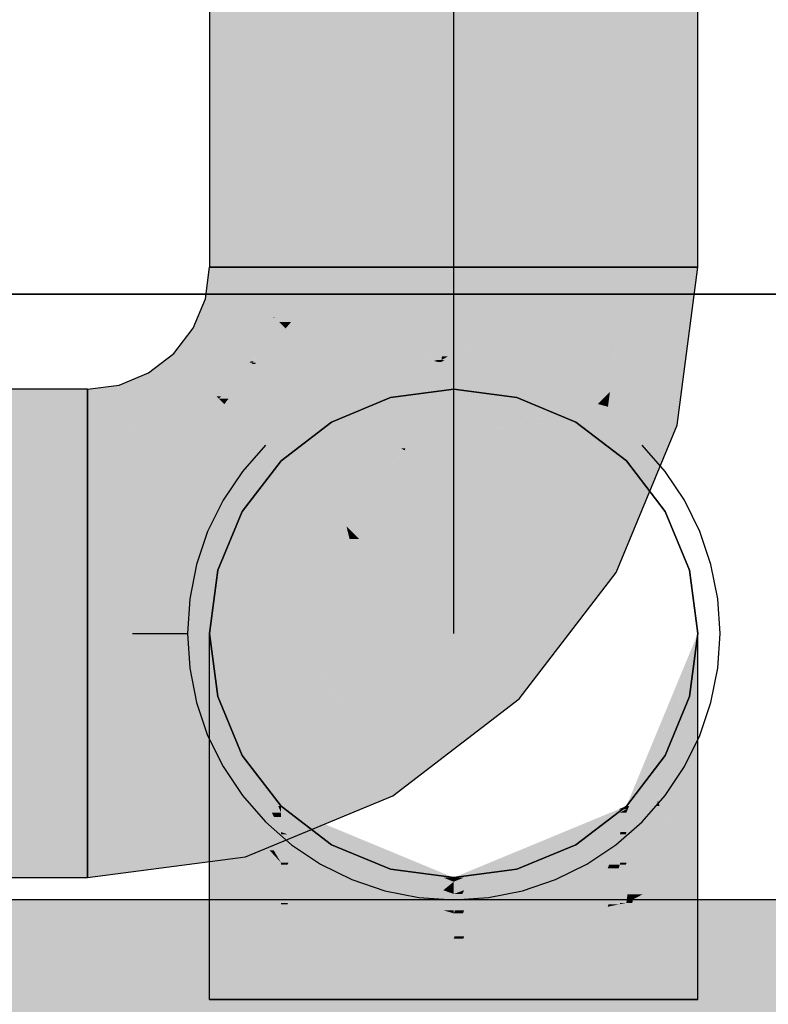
# Model space of a CAD drawing. Extents: x -132 to 668, y -61 to 533.
# Tile 25 of 111: x 30.83 to 32.52, y 122.16 to 124.38. Entities that reach past the tile are written whole.
import ezdxf

# ---------------------------------------------------------------- set-up
doc = ezdxf.new("R2010")
doc.units = 0
doc.layers.get('0').update_dxf_attribs({"lineweight": 5})
doc.layers.add('0-Shading', color=7, linetype='Continuous', lineweight=5)
doc.layers.add('5_EG-BESTAND', color=7, linetype='Continuous', lineweight=25)
doc.layers.add('S_Kaltwasser-OG', color=7, linetype='Continuous', lineweight=25, true_color=0x005e00)
doc.layers.add('S_Warmwasser-OG', color=1, linetype='Continuous', lineweight=25, true_color=0xff0000)

# ---------------------------------------------------------------- blocks, each defined once
blk = doc.blocks.new('Shading-A07AMLNE1N', base_point=(28.6176, 123.8239))
at = {"layer": '0-Shading', "color": 14, "true_color": 0xb00000}
for points in [[(31.259, 123.8239), (31.42, 123.8239), (31.259, 131.754)], [(31.42, 123.8239), (31.259, 131.754), (31.42, 131.754)], [(32.1979, 123.8239), (32.359, 123.8239), (32.1979, 131.754)], [(32.359, 123.8239), (32.1979, 131.754), (32.359, 131.754)], [(29.9064, 123.3878), (30.984, 123.3878), (29.9064, 123.5489)], [(30.984, 123.3878), (29.9064, 123.5489), (30.984, 123.5489)], [(29.9064, 122.4489), (30.984, 122.4489), (29.9064, 122.61)], [(30.984, 122.4489), (29.9064, 122.61), (30.984, 122.61)], [(31.259, 122.2867), (31.42, 122.2867), (31.259, 122.3874)], [(32.1979, 122.2867), (32.359, 122.2867), (32.359, 122.3874)], [(31.259, 122.1739), (31.42, 122.1739), (31.259, 122.2867)], [(31.42, 122.1739), (31.259, 122.2867), (31.42, 122.2867)], [(32.1979, 122.1739), (32.359, 122.1739), (32.1979, 122.2867)], [(32.359, 122.1739), (32.1979, 122.2867), (32.359, 122.2867)]]:
    blk.add_solid(points, dxfattribs=at)
at = {"layer": '0-Shading', "color": 1, "true_color": 0xf50000}
for points in [[(31.42, 123.8239), (31.809, 123.8239), (31.42, 131.754)], [(31.809, 123.8239), (31.42, 131.754), (31.809, 131.754)], [(31.809, 123.8239), (32.1979, 123.8239), (31.809, 131.754)], [(32.1979, 123.8239), (31.809, 131.754), (32.1979, 131.754)], [(31.6086, 123.7147), (31.4057, 123.7147), (31.42, 123.8239)], [(31.6086, 123.7147), (31.8005, 123.8239), (31.42, 123.8239)], [(31.7946, 123.7147), (31.6086, 123.7147), (31.809, 123.8239)], [(31.6086, 123.7147), (31.809, 123.8239), (31.8005, 123.8239)], [(31.7957, 123.623), (31.7825, 123.623), (31.809, 123.8239)], [(31.9486, 123.7123), (31.8016, 123.7123), (31.809, 123.8239)], [(31.9486, 123.7123), (32.1396, 123.8239), (31.809, 123.8239)], [(32.0888, 123.7123), (31.9486, 123.7123), (32.1744, 123.8239)], [(31.9486, 123.7123), (32.1744, 123.8239), (32.1396, 123.8239)], [(32.174, 123.6428), (32.0355, 123.6428), (32.1979, 123.8239)], [(32.0355, 123.6428), (32.1979, 123.8239), (32.1744, 123.8239)], [(31.6021, 123.711), (31.4052, 123.711), (31.6086, 123.7147)], [(31.4052, 123.711), (31.6086, 123.7147), (31.4057, 123.7147)], [(31.6769, 123.6751), (31.5391, 123.6751), (31.6086, 123.7147)], [(31.7814, 123.6146), (31.7946, 123.7147), (31.6086, 123.7147)], [(31.4302, 123.6859), (31.3948, 123.6859), (31.4052, 123.711)], [(31.5391, 123.6751), (31.6021, 123.711), (31.4052, 123.711)], [(31.4429, 123.7009), (31.4153, 123.7009), (31.4052, 123.711)], [(31.4302, 123.6859), (31.4429, 123.7009), (31.4153, 123.7009)], [(31.4987, 123.6859), (31.4302, 123.6859), (31.4429, 123.7009)], [(31.7878, 123.6146), (31.7814, 123.6146), (31.9486, 123.7123)], [(31.7957, 123.623), (31.9486, 123.7123), (31.8016, 123.7123)], [(32.0355, 123.6428), (31.8343, 123.6428), (31.9486, 123.7123)], [(32.0355, 123.6428), (32.0888, 123.7123), (31.9486, 123.7123)], [(31.3616, 123.6058), (31.4302, 123.6859), (31.3948, 123.6859)], [(31.4784, 123.6376), (31.3888, 123.6376), (31.4302, 123.6859)], [(31.441, 123.6751), (31.4987, 123.6859), (31.4302, 123.6859)], [(31.5391, 123.6751), (31.441, 123.6751), (31.4987, 123.6859)], [(31.4784, 123.6376), (31.5391, 123.6751), (31.441, 123.6751)], [(31.6792, 123.6376), (31.4784, 123.6376), (31.5391, 123.6751)], [(31.765, 123.6146), (31.6769, 123.6751), (31.5391, 123.6751)], [(31.7814, 123.6146), (31.765, 123.6146), (31.6769, 123.6751)], [(31.4271, 123.6058), (31.3616, 123.6058), (31.4784, 123.6376)], [(31.3616, 123.6058), (31.4784, 123.6376), (31.3888, 123.6376)], [(31.5296, 123.5863), (31.3955, 123.5863), (31.4784, 123.6376)], [(31.5034, 123.6125), (31.6792, 123.6376), (31.4784, 123.6376)], [(31.7727, 123.6125), (31.5034, 123.6125), (31.6792, 123.6376)], [(32.0106, 123.6103), (31.7808, 123.6103), (32.0355, 123.6428)], [(31.7808, 123.6103), (32.0355, 123.6428), (31.8343, 123.6428)], [(32.1212, 123.5744), (31.983, 123.5744), (32.0355, 123.6428)], [(32.1609, 123.5427), (32.174, 123.6428), (32.0355, 123.6428)], [(31.3955, 123.5863), (31.3466, 123.5863), (31.3616, 123.6058)], [(31.3955, 123.5863), (31.4271, 123.6058), (31.3616, 123.6058)], [(31.559, 123.5567), (31.7727, 123.6125), (31.5034, 123.6125)], [(31.7586, 123.5567), (31.559, 123.5567), (31.7808, 123.6103)], [(31.559, 123.5567), (31.7808, 123.6103), (31.7643, 123.6103)], [(31.7808, 123.6103), (31.7643, 123.6103), (31.7727, 123.6125)], [(31.7727, 123.6125), (31.7814, 123.6146), (31.765, 123.6146)], [(31.8693, 123.5866), (31.771, 123.5866), (31.7808, 123.6103)], [(31.7811, 123.6125), (31.7727, 123.6125), (31.7814, 123.6146)], [(31.7808, 123.6103), (31.7811, 123.6125), (31.7727, 123.6125)], [(31.7808, 123.6103), (31.7878, 123.6146), (31.7814, 123.6146)], [(31.983, 123.5744), (31.9151, 123.5744), (31.7808, 123.6103)], [(31.983, 123.5744), (32.0106, 123.6103), (31.7808, 123.6103)], [(31.7814, 123.6146), (31.7957, 123.623), (31.7825, 123.623)], [(31.2923, 123.5155), (31.3955, 123.5863), (31.3466, 123.5863)], [(31.4817, 123.5365), (31.3229, 123.5365), (31.3955, 123.5863)], [(31.4467, 123.5567), (31.5296, 123.5863), (31.3955, 123.5863)], [(31.559, 123.5567), (31.4467, 123.5567), (31.5296, 123.5863)], [(31.7479, 123.4284), (31.7055, 123.4284), (31.8693, 123.5866)], [(31.7055, 123.4284), (31.8693, 123.5866), (31.771, 123.5866)], [(31.9714, 123.5593), (31.8483, 123.5593), (31.8693, 123.5866)], [(31.8754, 123.4633), (31.7746, 123.4633), (31.9714, 123.5593)], [(31.7746, 123.4633), (31.9714, 123.5593), (31.8483, 123.5593)], [(31.9714, 123.5593), (31.983, 123.5744), (31.9151, 123.5744)], [(32.1003, 123.5247), (31.9369, 123.5247), (31.9714, 123.5593)], [(32.0678, 123.5593), (31.9714, 123.5593), (31.983, 123.5744)], [(32.0332, 123.5427), (32.0678, 123.5593), (31.9714, 123.5593)], [(32.1609, 123.5427), (32.1212, 123.5744), (31.983, 123.5744)], [(32.1609, 123.5427), (32.0332, 123.5427), (32.0678, 123.5593)], [(31.4118, 123.5155), (31.2923, 123.5155), (31.4817, 123.5365)], [(31.2923, 123.5155), (31.4817, 123.5365), (31.3229, 123.5365)], [(31.5659, 123.4879), (31.32, 123.4879), (31.4817, 123.5365)], [(31.4817, 123.5365), (31.559, 123.5567), (31.4467, 123.5567)], [(31.5792, 123.5365), (31.4817, 123.5365), (31.559, 123.5567)], [(31.6911, 123.4156), (31.5792, 123.5365), (31.4817, 123.5365)], [(31.7001, 123.4153), (31.7586, 123.5567), (31.559, 123.5567)], [(31.6998, 123.4156), (31.6911, 123.4156), (31.5792, 123.5365)], [(32.1003, 123.5247), (32.1609, 123.5427), (32.0332, 123.5427)], [(32.1429, 123.5247), (32.1003, 123.5247), (32.1609, 123.5427)], [(32.1573, 123.5157), (32.1339, 123.5157), (32.1609, 123.5427)], [(31.32, 123.4879), (31.2563, 123.4879), (31.2923, 123.5155)], [(31.32, 123.4879), (31.4118, 123.5155), (31.2923, 123.5155)], [(31.8754, 123.4633), (32.1003, 123.5247), (31.9369, 123.5247)], [(31.9206, 123.4633), (31.8754, 123.4633), (32.1339, 123.5157)], [(31.8754, 123.4633), (32.1339, 123.5157), (32.0673, 123.5157)], [(32.1339, 123.5157), (32.0673, 123.5157), (32.1003, 123.5247)], [(32.1147, 123.501), (32.0742, 123.501), (32.1339, 123.5157)], [(32.1339, 123.5157), (32.1429, 123.5247), (32.1003, 123.5247)], [(32.1565, 123.5097), (32.126, 123.5097), (32.1339, 123.5157)], [(32.1565, 123.5097), (32.1573, 123.5157), (32.1339, 123.5157)], [(31.8607, 123.4485), (32.1147, 123.501), (32.0742, 123.501)], [(32.0463, 123.4485), (31.8607, 123.4485), (32.1147, 123.501)], [(32.0749, 123.3127), (31.8693, 123.3127), (32.1529, 123.501)], [(31.8693, 123.3127), (32.1529, 123.501), (32.1147, 123.501)], [(32.1147, 123.501), (32.1565, 123.5097), (32.126, 123.5097)], [(32.1529, 123.501), (32.1147, 123.501), (32.1565, 123.5097)], [(31.3616, 123.4462), (31.202, 123.4462), (31.32, 123.4879)], [(31.202, 123.4462), (31.32, 123.4879), (31.2563, 123.4879)], [(31.3903, 123.4175), (31.5659, 123.4879), (31.32, 123.4879)], [(31.6878, 123.4175), (31.3903, 123.4175), (31.5659, 123.4879)], [(31.7001, 123.4153), (31.8607, 123.4485), (31.8215, 123.4485)], [(31.8275, 123.4153), (31.7001, 123.4153), (31.8607, 123.4485)], [(31.7479, 123.4284), (31.8754, 123.4633), (31.7746, 123.4633)], [(31.9382, 123.3656), (31.7777, 123.3656), (32.0463, 123.4485)], [(31.7777, 123.3656), (32.0463, 123.4485), (31.8607, 123.4485)], [(31.8607, 123.4485), (31.8215, 123.4485), (31.8754, 123.4633)], [(31.8607, 123.4485), (31.9206, 123.4633), (31.8754, 123.4633)], [(31.2215, 123.4123), (31.1203, 123.4123), (31.202, 123.4462)], [(31.2186, 123.4175), (31.3616, 123.4462), (31.202, 123.4462)], [(31.3903, 123.4175), (31.2186, 123.4175), (31.3616, 123.4462)], [(31.7001, 123.4153), (31.7479, 123.4284), (31.7055, 123.4284)], [(31.1008, 123.3878), (30.984, 123.3878), (31.0968, 123.4026)], [(31.2272, 123.4026), (31.0968, 123.4026), (31.2215, 123.4123)], [(31.0968, 123.4026), (31.2215, 123.4123), (31.1203, 123.4123)], [(31.1754, 123.1094), (31.2272, 123.4026), (31.0968, 123.4026)], [(31.3965, 123.1094), (31.1754, 123.1094), (31.2272, 123.4026)], [(31.2215, 123.4123), (31.3903, 123.4175), (31.2186, 123.4175)], [(31.3955, 123.4123), (31.2215, 123.4123), (31.3903, 123.4175)], [(31.3208, 123.2405), (31.3955, 123.4123), (31.2215, 123.4123)], [(31.5673, 123.2405), (31.3208, 123.2405), (31.3955, 123.4123)], [(31.6911, 123.4156), (31.3922, 123.4156), (31.3903, 123.4175)], [(31.6911, 123.4156), (31.6878, 123.4175), (31.3903, 123.4175)], [(31.3965, 123.4114), (31.6911, 123.4156), (31.3922, 123.4156)], [(31.6984, 123.4114), (31.3965, 123.4114), (31.6911, 123.4156)], [(31.5673, 123.2405), (31.6984, 123.4114), (31.3965, 123.4114)], [(31.7236, 123.3968), (31.6873, 123.3968), (31.6984, 123.4114)], [(31.7001, 123.4153), (31.6916, 123.4153), (31.6911, 123.4156)], [(31.7001, 123.4153), (31.6998, 123.4156), (31.6911, 123.4156)], [(31.6984, 123.4114), (31.7001, 123.4153), (31.6916, 123.4153)], [(31.8235, 123.4114), (31.6984, 123.4114), (31.8275, 123.4153)], [(31.6984, 123.4114), (31.8275, 123.4153), (31.7001, 123.4153)], [(31.7777, 123.3656), (31.8235, 123.4114), (31.6984, 123.4114)], [(29.9064, 122.9989), (30.984, 122.9989), (29.9064, 123.3878)], [(30.984, 122.9989), (29.9064, 123.3878), (30.984, 123.3878)], [(31.1975, 123.027), (30.984, 123.027), (31.1008, 123.3878)], [(30.984, 123.027), (31.1008, 123.3878), (30.984, 123.3878)], [(31.5673, 123.2405), (31.7236, 123.3968), (31.6873, 123.3968)], [(31.7777, 123.3656), (31.6924, 123.3656), (31.7236, 123.3968)], [(31.6147, 123.2405), (31.5673, 123.2405), (31.7777, 123.3656)], [(31.5673, 123.2405), (31.7777, 123.3656), (31.6924, 123.3656)], [(31.8693, 123.3127), (31.7088, 123.3127), (31.7777, 123.3656)], [(31.8693, 123.3127), (31.9382, 123.3656), (31.7777, 123.3656)], [(31.7086, 123.2199), (31.5879, 123.2199), (31.8693, 123.3127)], [(31.5879, 123.2199), (31.8693, 123.3127), (31.7088, 123.3127)], [(32.0352, 123.2169), (31.7034, 123.2169), (31.8693, 123.3127)], [(32.0352, 123.2169), (32.0749, 123.3127), (31.8693, 123.3127)], [(31.3965, 123.1094), (31.5673, 123.2405), (31.3208, 123.2405)], [(31.5742, 123.212), (31.5302, 123.212), (31.5673, 123.2405)], [(31.5879, 123.2199), (31.5723, 123.2199), (31.5673, 123.2405)], [(31.5879, 123.2199), (31.6147, 123.2405), (31.5673, 123.2405)], [(31.3965, 123.1094), (31.5742, 123.212), (31.5302, 123.212)], [(31.5873, 123.1572), (31.4793, 123.1572), (31.5742, 123.212)], [(31.5742, 123.212), (31.5879, 123.2199), (31.5723, 123.2199)], [(31.5958, 123.212), (31.5742, 123.212), (31.5879, 123.2199)], [(31.5829, 123.1758), (31.5958, 123.212), (31.5742, 123.212)], [(31.6321, 123.1758), (31.5829, 123.1758), (31.5958, 123.212)], [(31.6321, 123.1758), (31.7086, 123.2199), (31.5879, 123.2199)], [(32.0036, 123.1758), (31.6321, 123.1758), (32.0352, 123.2169)], [(31.6321, 123.1758), (32.0352, 123.2169), (31.7034, 123.2169)], [(31.5873, 123.1572), (31.6321, 123.1758), (31.5829, 123.1758)], [(31.6506, 123.1572), (31.5873, 123.1572), (31.6321, 123.1758)], [(31.8423, 122.9655), (32.0036, 123.1758), (31.6321, 123.1758)], [(31.4718, 123.1094), (31.3965, 123.1094), (31.5873, 123.1572)], [(31.3965, 123.1094), (31.5873, 123.1572), (31.4793, 123.1572)], [(31.6049, 123.0842), (31.411, 123.0842), (31.5873, 123.1572)], [(31.6334, 122.9655), (31.6506, 123.1572), (31.5873, 123.1572)], [(31.8423, 122.9655), (31.6334, 122.9655), (31.6506, 123.1572)], [(31.1975, 123.027), (31.3965, 123.1094), (31.1754, 123.1094)], [(31.411, 123.0842), (31.3356, 123.0842), (31.3965, 123.1094)], [(31.411, 123.0842), (31.4718, 123.1094), (31.3965, 123.1094)], [(31.444, 123.027), (31.1975, 123.027), (31.411, 123.0842)], [(31.1975, 123.027), (31.411, 123.0842), (31.3356, 123.0842)], [(31.5577, 122.8302), (31.6049, 123.0842), (31.411, 123.0842)], [(31.666, 122.8302), (31.5577, 122.8302), (31.6049, 123.0842)], [(31.205, 122.9989), (30.984, 122.9989), (31.1975, 123.027)], [(30.984, 122.9989), (31.1975, 123.027), (30.984, 123.027)], [(31.252, 122.8236), (31.444, 123.027), (31.1975, 123.027)], [(31.5614, 122.8236), (31.252, 122.8236), (31.444, 123.027)], [(29.9064, 122.61), (30.984, 122.61), (29.9064, 122.9989)], [(30.984, 122.61), (29.9064, 122.9989), (30.984, 122.9989)], [(31.2551, 122.8118), (30.984, 122.8118), (31.205, 122.9989)], [(30.984, 122.8118), (31.205, 122.9989), (30.984, 122.9989)], [(31.666, 122.8302), (31.8423, 122.9655), (31.6334, 122.9655)], [(31.5614, 122.8236), (31.666, 122.8302), (31.5577, 122.8302)], [(31.6574, 122.8236), (31.5614, 122.8236), (31.666, 122.8302)], [(31.2561, 122.8082), (30.984, 122.8082), (31.2551, 122.8118)], [(30.984, 122.8082), (31.2551, 122.8118), (30.984, 122.8118)], [(31.2981, 122.6513), (30.984, 122.6513), (31.2561, 122.8082)], [(30.984, 122.6513), (31.2561, 122.8082), (30.984, 122.8082)], [(31.2551, 122.8118), (31.5614, 122.8236), (31.252, 122.8236)], [(31.5683, 122.8118), (31.2551, 122.8118), (31.5614, 122.8236)], [(31.2656, 122.7726), (31.5683, 122.8118), (31.2551, 122.8118)], [(31.5909, 122.7726), (31.2656, 122.7726), (31.5683, 122.8118)], [(31.5909, 122.7726), (31.6574, 122.8236), (31.5614, 122.8236)], [(31.2981, 122.6513), (31.5909, 122.7726), (31.2656, 122.7726)], [(30.984, 122.61), (31.2981, 122.6513), (30.984, 122.6513)]]:
    blk.add_solid(points, dxfattribs=at)
at = {"layer": '0-Shading', "color": 14, "true_color": 0xaf0000}
for points in [[(31.4087, 123.7527), (31.2496, 123.7527), (31.42, 123.8239)], [(31.2496, 123.7527), (31.42, 123.8239), (31.259, 123.8239)], [(31.4053, 123.7118), (31.4022, 123.7118), (31.42, 123.8239)], [(32.3464, 123.7282), (32.1853, 123.7282), (32.359, 123.8239)], [(32.1853, 123.7282), (32.359, 123.8239), (32.1979, 123.8239)], [(31.4022, 123.7118), (31.2326, 123.7118), (31.2496, 123.7527)], [(31.4022, 123.7118), (31.4087, 123.7527), (31.2496, 123.7527)], [(32.3219, 123.5427), (32.1609, 123.5427), (32.3464, 123.7282)], [(32.1609, 123.5427), (32.3464, 123.7282), (32.1853, 123.7282)], [(31.3893, 123.6864), (31.2221, 123.6864), (31.4022, 123.7118)], [(31.2221, 123.6864), (31.4022, 123.7118), (31.2326, 123.7118)], [(31.3577, 123.6117), (31.3514, 123.6117), (31.4052, 123.711)], [(31.3514, 123.6117), (31.4052, 123.711), (31.4018, 123.711)], [(31.3629, 123.6088), (31.3564, 123.6088), (31.4052, 123.711)], [(31.4052, 123.711), (31.4018, 123.711), (31.4022, 123.7118)], [(31.4052, 123.711), (31.4053, 123.7118), (31.4022, 123.7118)], [(31.3208, 123.6294), (31.1784, 123.6294), (31.2221, 123.6864)], [(31.3514, 123.6117), (31.3893, 123.6864), (31.2221, 123.6864)], [(31.2221, 123.5857), (31.1215, 123.5857), (31.1784, 123.6294)], [(31.1961, 123.6117), (31.3208, 123.6294), (31.1784, 123.6294)], [(31.3514, 123.6117), (31.1961, 123.6117), (31.3208, 123.6294)], [(31.2747, 123.5331), (31.3514, 123.6117), (31.1961, 123.6117)], [(31.2851, 123.5331), (31.2747, 123.5331), (31.3564, 123.6088)], [(31.2747, 123.5331), (31.3564, 123.6088), (31.3486, 123.6088)], [(31.3017, 123.5278), (31.2801, 123.5278), (31.3616, 123.6058)], [(31.2801, 123.5278), (31.3616, 123.6058), (31.3535, 123.6058)], [(31.3564, 123.6088), (31.3486, 123.6088), (31.3514, 123.6117)], [(31.3564, 123.6088), (31.3577, 123.6117), (31.3514, 123.6117)], [(31.3616, 123.6058), (31.3535, 123.6058), (31.3564, 123.6088)], [(31.3616, 123.6058), (31.3629, 123.6088), (31.3564, 123.6088)], [(31.1373, 123.5582), (31.0551, 123.5582), (31.1215, 123.5857)], [(31.1518, 123.5331), (31.2221, 123.5857), (31.1215, 123.5857)], [(31.2747, 123.5331), (31.1518, 123.5331), (31.2221, 123.5857)], [(31.0576, 123.5489), (30.984, 123.5489), (31.0551, 123.5582)], [(31.0852, 123.4462), (31.1373, 123.5582), (31.0551, 123.5582)], [(31.202, 123.4462), (31.0852, 123.4462), (31.1373, 123.5582)], [(31.0968, 123.4026), (30.984, 123.4026), (31.0576, 123.5489)], [(30.984, 123.4026), (31.0576, 123.5489), (30.984, 123.5489)], [(32.3176, 123.5097), (32.1565, 123.5097), (32.3219, 123.5427)], [(32.1565, 123.5097), (32.3219, 123.5427), (32.1609, 123.5427)], [(31.1815, 123.4816), (31.2747, 123.5331), (31.1518, 123.5331)], [(31.2482, 123.4816), (31.1815, 123.4816), (31.2923, 123.5155)], [(31.1815, 123.4816), (31.2923, 123.5155), (31.2428, 123.5155)], [(31.2923, 123.5155), (31.2428, 123.5155), (31.2747, 123.5331)], [(31.2801, 123.5278), (31.2851, 123.5331), (31.2747, 123.5331)], [(31.2923, 123.5155), (31.3017, 123.5278), (31.2801, 123.5278)], [(32.3121, 123.468), (32.1392, 123.468), (32.1565, 123.5097)], [(32.3121, 123.468), (32.3176, 123.5097), (32.1565, 123.5097)], [(31.202, 123.4462), (31.2482, 123.4816), (31.1815, 123.4816)], [(32.2081, 123.2169), (32.0352, 123.2169), (32.3121, 123.468)], [(32.0352, 123.2169), (32.3121, 123.468), (32.1392, 123.468)], [(31.0968, 123.4026), (31.202, 123.4462), (31.0852, 123.4462)], [(30.984, 123.3878), (31.0968, 123.4026), (30.984, 123.4026)], [(32.0215, 122.9655), (31.8423, 122.9655), (32.0352, 123.2169)], [(32.1747, 123.1364), (32.0308, 123.1364), (32.0352, 123.2169)], [(32.1747, 123.1364), (32.2081, 123.2169), (32.0352, 123.2169)], [(32.0198, 122.9344), (32.1747, 123.1364), (32.0308, 123.1364)], [(31.913, 122.8948), (31.7502, 122.8948), (31.8423, 122.9655)], [(31.8734, 122.9344), (32.0215, 122.9655), (31.8423, 122.9655)], [(32.0198, 122.9344), (31.8734, 122.9344), (32.0215, 122.9655)], [(31.913, 122.8948), (32.0198, 122.9344), (31.8734, 122.9344)], [(31.9894, 122.8948), (31.913, 122.8948), (32.0198, 122.9344)], [(31.666, 122.8302), (31.913, 122.8948), (31.7502, 122.8948)], [(31.9562, 122.8516), (31.7478, 122.8516), (31.913, 122.8948)], [(31.9562, 122.8516), (31.9894, 122.8948), (31.913, 122.8948)], [(31.666, 122.8302), (31.9562, 122.8516), (31.7478, 122.8516)], [(31.9283, 122.8302), (31.666, 122.8302), (31.9562, 122.8516)], [(31.8533, 122.7726), (31.5909, 122.7726), (31.9283, 122.8302)], [(31.5909, 122.7726), (31.9283, 122.8302), (31.666, 122.8302)], [(31.6609, 122.6513), (31.2981, 122.6513), (31.5909, 122.7726)], [(31.6715, 122.6331), (31.8533, 122.7726), (31.5909, 122.7726)], [(31.3092, 122.61), (30.984, 122.61), (31.2981, 122.6513)], [(31.303, 122.6331), (31.6609, 122.6513), (31.2981, 122.6513)], [(31.6715, 122.6331), (31.303, 122.6331), (31.6609, 122.6513)], [(31.3398, 122.4957), (31.6715, 122.6331), (31.303, 122.6331)], [(31.3398, 122.4957), (30.984, 122.4957), (31.3092, 122.61)], [(30.984, 122.4957), (31.3092, 122.61), (30.984, 122.61)], [(30.984, 122.4489), (31.3398, 122.4957), (30.984, 122.4957)]]:
    blk.add_solid(points, dxfattribs=at)
at = {"layer": '0-Shading', "color": 16, "true_color": 0x850000}
for points in [[(31.2706, 122.9707), (31.259, 122.9707), (31.259, 122.9989)], [(32.359, 122.9707), (32.3473, 122.9707), (32.359, 122.9989)], [(31.3362, 122.7906), (31.2706, 122.9707), (31.259, 122.9707)], [(31.3452, 122.7906), (31.3362, 122.7906), (31.2706, 122.9707)], [(32.2817, 122.7906), (32.2727, 122.7906), (32.359, 122.9707)], [(32.2727, 122.7906), (32.359, 122.9707), (32.3473, 122.9707)], [(31.3626, 122.729), (31.3452, 122.7906), (31.3362, 122.7906)], [(31.3707, 122.729), (31.3626, 122.729), (31.3452, 122.7906)], [(32.2553, 122.729), (32.2472, 122.729), (32.2727, 122.7906)], [(32.2553, 122.729), (32.2817, 122.7906), (32.2727, 122.7906)], [(31.4137, 122.61), (31.3707, 122.729), (31.3626, 122.729)], [(31.42, 122.61), (31.4137, 122.61), (31.3707, 122.729)], [(32.2042, 122.61), (32.1979, 122.61), (32.2553, 122.729)], [(32.1979, 122.61), (32.2553, 122.729), (32.2472, 122.729)], [(31.42, 122.5951), (31.42, 122.61), (31.4137, 122.61)], [(32.1979, 122.5951), (32.2042, 122.61), (32.1979, 122.61)]]:
    blk.add_solid(points, dxfattribs=at)
at = {"layer": '0-Shading', "color": 14, "true_color": 0x920000}
for points in [[(31.2746, 122.9342), (31.259, 122.9342), (31.259, 122.9707)], [(32.359, 122.9342), (32.3433, 122.9342), (32.359, 122.9707)], [(31.2736, 122.8883), (31.259, 122.8883), (31.259, 122.9342)], [(31.3032, 122.7958), (31.2746, 122.9342), (31.259, 122.9342)], [(31.334, 122.7958), (31.3032, 122.7958), (31.2746, 122.9342)], [(32.2553, 122.729), (32.359, 122.9342), (32.3433, 122.9342)], [(32.3147, 122.7958), (32.2891, 122.7958), (32.359, 122.9342)], [(32.359, 122.8883), (32.3443, 122.8883), (32.359, 122.9342)], [(31.3032, 122.7958), (31.2736, 122.8883), (31.259, 122.8883)], [(32.3147, 122.7958), (32.359, 122.8883), (32.3443, 122.8883)], [(31.3626, 122.729), (31.3352, 122.729), (31.3032, 122.7958)], [(31.3626, 122.729), (31.334, 122.7958), (31.3032, 122.7958)], [(32.2827, 122.729), (32.2553, 122.729), (32.3147, 122.7958)], [(32.2553, 122.729), (32.3147, 122.7958), (32.2891, 122.7958)], [(31.3626, 122.6716), (31.3626, 122.729), (31.3352, 122.729)], [(31.3873, 122.6716), (31.3626, 122.6716), (31.3626, 122.729)], [(32.2553, 122.6716), (32.2307, 122.6716), (32.2553, 122.729)], [(32.2553, 122.6716), (32.2827, 122.729), (32.2553, 122.729)], [(31.3992, 122.5951), (31.3873, 122.6716), (31.3626, 122.6716)], [(31.42, 122.5951), (31.3992, 122.5951), (31.3873, 122.6716)], [(32.2187, 122.5951), (32.1979, 122.5951), (32.2553, 122.6716)], [(32.1979, 122.5951), (32.2553, 122.6716), (32.2307, 122.6716)], [(31.4039, 122.5854), (31.42, 122.5951), (31.3992, 122.5951)], [(31.42, 122.5854), (31.4039, 122.5854), (31.42, 122.5951)], [(31.42, 122.5515), (31.42, 122.5854), (31.4039, 122.5854)], [(32.1979, 122.5515), (32.2187, 122.5951), (32.1979, 122.5951)]]:
    blk.add_solid(points, dxfattribs=at)
at = {"layer": '0-Shading', "color": 14, "true_color": 0x9d0000}
for points in [[(31.3032, 122.7958), (31.259, 122.7958), (31.259, 122.8883)], [(32.359, 122.7958), (32.3147, 122.7958), (32.359, 122.8883)], [(31.3119, 122.7572), (31.259, 122.7572), (31.3032, 122.7958)], [(31.259, 122.7572), (31.3032, 122.7958), (31.259, 122.7958)], [(31.3626, 122.6716), (31.3313, 122.6716), (31.3032, 122.7958)], [(32.2866, 122.6716), (32.2553, 122.6716), (32.3147, 122.7958)], [(32.359, 122.7572), (32.306, 122.7572), (32.359, 122.7958)], [(32.306, 122.7572), (32.359, 122.7958), (32.3147, 122.7958)], [(31.3452, 122.61), (31.3119, 122.7572), (31.259, 122.7572)], [(32.2727, 122.61), (32.359, 122.7572), (32.306, 122.7572)], [(31.3452, 122.61), (31.3626, 122.6716), (31.3313, 122.6716)], [(31.3921, 122.61), (31.3452, 122.61), (31.3626, 122.6716)], [(32.2247, 122.5515), (32.1979, 122.5515), (32.2553, 122.6716)], [(32.2553, 122.5802), (32.232, 122.5802), (32.2553, 122.6716)], [(32.2727, 122.61), (32.2866, 122.6716), (32.2553, 122.6716)], [(32.2692, 122.6222), (32.2553, 122.6222), (32.2553, 122.6716)], [(31.3596, 122.5854), (31.3921, 122.61), (31.3452, 122.61)], [(31.4039, 122.5854), (31.3596, 122.5854), (31.3921, 122.61)], [(32.2553, 122.5802), (32.2692, 122.6222), (32.2553, 122.6222)], [(32.2553, 122.5802), (32.2727, 122.61), (32.2652, 122.61)], [(32.2727, 122.61), (32.2652, 122.61), (32.2692, 122.6222)], [(31.3626, 122.5802), (31.4039, 122.5854), (31.3596, 122.5854)], [(31.4063, 122.5802), (31.3626, 122.5802), (31.4039, 122.5854)], [(31.3795, 122.5515), (31.4063, 122.5802), (31.3626, 122.5802)], [(31.42, 122.5515), (31.3795, 122.5515), (31.4063, 122.5802)], [(32.2141, 122.5099), (32.2553, 122.5802), (32.232, 122.5802)], [(31.4039, 122.5099), (31.42, 122.5515), (31.3795, 122.5515)], [(31.42, 122.5099), (31.4039, 122.5099), (31.42, 122.5515)], [(32.2141, 122.5099), (32.1979, 122.5099), (32.2247, 122.5515)], [(32.1979, 122.5099), (32.2247, 122.5515), (32.1979, 122.5515)], [(31.42, 122.4822), (31.42, 122.5099), (31.4039, 122.5099)], [(32.1979, 122.4822), (32.2141, 122.5099), (32.1979, 122.5099)]]:
    blk.add_solid(points, dxfattribs=at)
at = {"layer": '0-Shading', "color": 14, "true_color": 0xa60000}
for points in [[(31.3452, 122.61), (31.259, 122.61), (31.259, 122.7572)], [(32.359, 122.61), (32.2727, 122.61), (32.359, 122.7572)], [(31.3323, 122.5864), (31.259, 122.5864), (31.3452, 122.61)], [(31.259, 122.5864), (31.3452, 122.61), (31.259, 122.61)], [(31.3623, 122.5809), (31.3293, 122.5809), (31.3452, 122.61)], [(32.2889, 122.5802), (32.2553, 122.5802), (32.2727, 122.61)], [(32.2856, 122.5864), (32.359, 122.61), (32.2727, 122.61)], [(32.359, 122.5864), (32.2856, 122.5864), (32.359, 122.61)], [(31.3032, 122.533), (31.3323, 122.5864), (31.259, 122.5864)], [(32.3147, 122.533), (32.359, 122.5864), (32.2856, 122.5864)], [(31.3734, 122.533), (31.3032, 122.533), (31.3293, 122.5809)], [(31.3626, 122.5802), (31.3623, 122.5809), (31.3293, 122.5809)], [(31.3626, 122.5802), (31.3299, 122.5802), (31.3293, 122.5809)], [(31.3946, 122.5099), (31.3626, 122.5802), (31.3299, 122.5802)], [(31.4039, 122.5099), (31.3946, 122.5099), (31.3626, 122.5802)], [(32.2381, 122.5099), (32.2141, 122.5099), (32.2553, 122.5802)], [(32.3147, 122.533), (32.2437, 122.533), (32.2889, 122.5802)], [(32.2437, 122.533), (32.2889, 122.5802), (32.2553, 122.5802)], [(31.3267, 122.5046), (31.3734, 122.533), (31.3032, 122.533)], [(31.3994, 122.5046), (31.3267, 122.5046), (31.3734, 122.533)], [(32.2141, 122.4115), (32.3147, 122.533), (32.2437, 122.533)], [(31.3626, 122.4612), (31.3994, 122.5046), (31.3267, 122.5046)], [(31.42, 122.4822), (31.3804, 122.4822), (31.3994, 122.5046)], [(31.3994, 122.5046), (31.4039, 122.5099), (31.3946, 122.5099)], [(31.4069, 122.5046), (31.3994, 122.5046), (31.4039, 122.5099)], [(31.42, 122.4822), (31.4069, 122.5046), (31.3994, 122.5046)], [(32.2103, 122.4822), (32.1979, 122.4822), (32.2141, 122.5099)], [(32.2141, 122.4115), (32.2005, 122.4115), (32.2381, 122.5099)], [(32.2005, 122.4115), (32.2381, 122.5099), (32.2141, 122.5099)], [(31.42, 122.4612), (31.3626, 122.4612), (31.42, 122.4822)], [(31.3626, 122.4612), (31.42, 122.4822), (31.3804, 122.4822)], [(32.1979, 122.3919), (32.2103, 122.4822), (32.1979, 122.4822)], [(31.42, 122.3919), (31.42, 122.4612), (31.3626, 122.4612)], [(32.1979, 122.3919), (32.2141, 122.4115), (32.2005, 122.4115)]]:
    blk.add_solid(points, dxfattribs=at)
at = {"layer": '0-Shading', "color": 14, "true_color": 0x8e0000}
for points in [[(31.4559, 122.5951), (31.42, 122.5951), (31.42, 122.61)], [(32.1979, 122.6024), (32.1796, 122.6024), (32.1979, 122.61)], [(31.5388, 122.5476), (31.4559, 122.5951), (31.42, 122.5951)], [(31.5707, 122.5476), (31.5388, 122.5476), (31.4559, 122.5951)], [(31.809, 122.4489), (32.1979, 122.6024), (32.1796, 122.6024)], [(32.1031, 122.5572), (32.0833, 122.5572), (32.1979, 122.6024)], [(32.1031, 122.5572), (32.1979, 122.5951), (32.1826, 122.5951)], [(32.1979, 122.5951), (32.1826, 122.5951), (32.1979, 122.6024)], [(31.5805, 122.5435), (31.549, 122.5435), (31.5388, 122.5476)], [(31.5805, 122.5435), (31.5707, 122.5476), (31.5388, 122.5476)], [(31.7855, 122.4489), (31.5805, 122.5435), (31.549, 122.5435)], [(31.809, 122.4489), (31.7855, 122.4489), (31.5805, 122.5435)], [(31.8324, 122.4489), (31.809, 122.4489), (32.1031, 122.5572)], [(31.809, 122.4489), (32.1031, 122.5572), (32.0833, 122.5572)], [(31.809, 122.4395), (31.809, 122.4489), (31.7855, 122.4489)], [(31.809, 122.4395), (31.8324, 122.4489), (31.809, 122.4489)]]:
    blk.add_solid(points, dxfattribs=at)
at = {"layer": '0-Shading', "color": 14, "true_color": 0xac0000}
for points in [[(31.3032, 122.533), (31.259, 122.533), (31.259, 122.5864)], [(31.498, 122.5639), (31.42, 122.5639), (31.42, 122.5951)], [(32.1865, 122.5572), (32.1031, 122.5572), (32.1979, 122.5951)], [(32.1979, 122.5515), (32.1848, 122.5515), (32.1979, 122.5951)], [(32.359, 122.533), (32.3147, 122.533), (32.359, 122.5864)], [(31.4817, 122.5515), (31.42, 122.5515), (31.498, 122.5639)], [(31.42, 122.5515), (31.498, 122.5639), (31.42, 122.5639)], [(31.5388, 122.5476), (31.4764, 122.5476), (31.498, 122.5639)], [(31.4619, 122.5365), (31.4817, 122.5515), (31.42, 122.5515)], [(31.52, 122.5365), (31.4619, 122.5365), (31.5388, 122.5476)], [(31.4619, 122.5365), (31.5388, 122.5476), (31.4764, 122.5476)], [(31.5988, 122.5236), (31.498, 122.5236), (31.5388, 122.5476)], [(32.02, 122.503), (31.9677, 122.503), (32.1031, 122.5572)], [(31.9677, 122.469), (32.1832, 122.5463), (32.0864, 122.5463)], [(32.1832, 122.5463), (32.0864, 122.5463), (32.1865, 122.5572)], [(32.0864, 122.5463), (32.1865, 122.5572), (32.1031, 122.5572)], [(32.1832, 122.5463), (32.1979, 122.5515), (32.1848, 122.5515)], [(31.259, 122.4756), (31.3032, 122.533), (31.259, 122.533)], [(31.3507, 122.4756), (31.259, 122.4756), (31.3032, 122.533)], [(31.498, 122.5236), (31.52, 122.5365), (31.4619, 122.5365)], [(31.7324, 122.4395), (31.5988, 122.5236), (31.498, 122.5236)], [(31.809, 122.4395), (31.7324, 122.4395), (31.5988, 122.5236)], [(32.359, 122.4756), (32.2672, 122.4756), (32.3147, 122.533)], [(32.359, 122.4756), (32.359, 122.533), (32.3147, 122.533)], [(31.884, 122.4395), (31.809, 122.4395), (31.9677, 122.503)], [(31.9677, 122.469), (31.9229, 122.469), (32.02, 122.503)], [(31.9229, 122.469), (32.02, 122.503), (31.9677, 122.503)], [(31.42, 122.3919), (31.3507, 122.4756), (31.259, 122.4756)], [(31.42, 122.3919), (31.259, 122.3919), (31.259, 122.4756)], [(32.359, 122.3995), (32.2125, 122.3995), (32.359, 122.4756)], [(32.2355, 122.4115), (32.2141, 122.4115), (32.359, 122.4756)], [(32.2141, 122.4115), (32.359, 122.4756), (32.2672, 122.4756)], [(31.8826, 122.4385), (31.9677, 122.469), (31.9229, 122.469)], [(31.7855, 122.4204), (31.809, 122.4395), (31.7324, 122.4395)], [(31.809, 122.4204), (31.7855, 122.4204), (31.809, 122.4395)], [(31.8826, 122.4385), (31.809, 122.4385), (31.884, 122.4395)], [(31.809, 122.4385), (31.884, 122.4395), (31.809, 122.4395)], [(31.809, 122.412), (31.8826, 122.4385), (31.809, 122.4385)], [(31.809, 122.412), (31.809, 122.4204), (31.7855, 122.4204)], [(32.2125, 122.3995), (32.2042, 122.3995), (32.2141, 122.4115)], [(32.2125, 122.3995), (32.2355, 122.4115), (32.2141, 122.4115)], [(31.42, 122.3874), (31.259, 122.3874), (31.42, 122.3919)], [(31.259, 122.3874), (31.42, 122.3919), (31.259, 122.3919)], [(31.42, 122.2867), (31.42, 122.3874), (31.259, 122.3874)], [(32.1979, 122.3919), (32.2125, 122.3995), (32.2042, 122.3995)], [(32.2115, 122.3919), (32.1979, 122.3919), (32.2125, 122.3995)], [(32.1979, 122.2867), (32.2115, 122.3919), (32.1979, 122.3919)], [(32.1979, 122.2867), (32.359, 122.3874), (32.2109, 122.3874)], [(32.359, 122.3874), (32.2109, 122.3874), (32.359, 122.3995)], [(32.2109, 122.3874), (32.359, 122.3995), (32.2125, 122.3995)]]:
    blk.add_solid(points, dxfattribs=at)
at = {"layer": '0-Shading', "color": 12, "true_color": 0xc70000}
for points in [[(31.4347, 122.5463), (31.42, 122.5463), (31.42, 122.5515)], [(31.42, 122.4822), (31.4347, 122.5463), (31.42, 122.5463)], [(31.4619, 122.5365), (31.4325, 122.5365), (31.4347, 122.5463)], [(32.156, 122.47), (31.9705, 122.47), (32.1832, 122.5463)], [(32.1832, 122.4779), (32.1589, 122.4779), (32.1968, 122.5463)], [(32.1589, 122.4779), (32.1968, 122.5463), (32.1832, 122.5463)], [(32.1968, 122.5463), (32.1832, 122.5463), (32.1979, 122.5515)], [(32.1979, 122.4822), (32.1841, 122.4822), (32.1979, 122.5515)], [(31.4367, 122.4822), (31.42, 122.4822), (31.4619, 122.5365)], [(31.42, 122.4822), (31.4619, 122.5365), (31.4325, 122.5365)], [(31.4672, 122.4779), (31.4347, 122.4779), (31.498, 122.5236)], [(31.4347, 122.4779), (31.498, 122.5236), (31.4559, 122.5236)], [(31.498, 122.5236), (31.4559, 122.5236), (31.4619, 122.5365)], [(31.6474, 122.47), (31.4619, 122.47), (31.498, 122.5236)], [(31.4347, 122.4779), (31.4367, 122.4822), (31.42, 122.4822)], [(31.4619, 122.47), (31.4672, 122.4779), (31.4347, 122.4779)], [(32.156, 122.47), (32.1832, 122.4779), (32.1589, 122.4779)], [(32.1832, 122.4779), (32.1979, 122.4822), (32.1841, 122.4822)], [(31.6311, 122.4204), (31.6474, 122.47), (31.4619, 122.47)], [(31.7855, 122.4204), (31.6311, 122.4204), (31.6474, 122.47)], [(31.8826, 122.3899), (32.1526, 122.469), (31.9677, 122.469)], [(31.9349, 122.4385), (31.8826, 122.4385), (31.9677, 122.469)], [(32.1526, 122.469), (31.9677, 122.469), (32.156, 122.47)], [(31.9677, 122.469), (32.156, 122.47), (31.9705, 122.47)], [(31.8683, 122.4204), (31.8324, 122.4204), (31.8826, 122.4385)], [(31.8826, 122.3899), (31.8441, 122.3899), (31.9349, 122.4385)], [(31.8441, 122.3899), (31.9349, 122.4385), (31.8826, 122.4385)], [(31.7353, 122.3899), (31.7855, 122.4204), (31.6311, 122.4204)], [(31.7949, 122.3899), (31.7353, 122.3899), (31.809, 122.412)], [(31.7353, 122.3899), (31.809, 122.412), (31.7717, 122.412)], [(31.809, 122.412), (31.7717, 122.412), (31.7855, 122.4204)], [(31.809, 122.3752), (31.7855, 122.3752), (31.809, 122.412)], [(31.8286, 122.412), (31.809, 122.412), (31.8324, 122.4204)], [(31.809, 122.3683), (31.8286, 122.412), (31.809, 122.412)], [(31.8324, 122.3752), (31.812, 122.3752), (31.8683, 122.4204)], [(31.812, 122.3752), (31.8683, 122.4204), (31.8324, 122.4204)], [(31.7855, 122.3752), (31.7949, 122.3899), (31.7353, 122.3899)], [(31.8324, 122.3752), (31.8826, 122.3899), (31.8441, 122.3899)], [(31.809, 122.3683), (31.809, 122.3752), (31.7855, 122.3752)], [(31.809, 122.3683), (31.8324, 122.3752), (31.812, 122.3752)]]:
    blk.add_solid(points, dxfattribs=at)
at = {"layer": '0-Shading', "color": 12, "true_color": 0xdd0000}
for points in [[(31.4347, 122.4779), (31.42, 122.4779), (31.42, 122.4822)], [(31.42, 122.3919), (31.4347, 122.4779), (31.42, 122.4779)], [(31.4619, 122.47), (31.4333, 122.47), (31.4347, 122.4779)], [(32.1809, 122.47), (32.156, 122.47), (32.1832, 122.4779)], [(32.1832, 122.3889), (32.1576, 122.3889), (32.1972, 122.4779)], [(32.1576, 122.3889), (32.1972, 122.4779), (32.1832, 122.4779)], [(32.1972, 122.4779), (32.1832, 122.4779), (32.1979, 122.4822)], [(32.1979, 122.3919), (32.1837, 122.3919), (32.1979, 122.4822)], [(31.4357, 122.3919), (31.42, 122.3919), (31.4619, 122.47)], [(31.42, 122.3919), (31.4619, 122.47), (31.4333, 122.47)], [(31.7353, 122.3899), (31.435, 122.3899), (31.4619, 122.47)], [(32.1253, 122.3899), (31.8826, 122.3899), (32.156, 122.47)], [(32.156, 122.3832), (32.1228, 122.3832), (32.1809, 122.47)], [(32.1228, 122.3832), (32.1809, 122.47), (32.156, 122.47)], [(31.4347, 122.3889), (31.4357, 122.3919), (31.42, 122.3919)], [(31.7334, 122.3889), (31.4347, 122.3889), (31.7353, 122.3899)], [(31.4347, 122.3889), (31.7353, 122.3899), (31.435, 122.3899)], [(31.6502, 122.3442), (31.7334, 122.3889), (31.4347, 122.3889)], [(31.7855, 122.3752), (31.7078, 122.3752), (31.7353, 122.3899)], [(31.8726, 122.3752), (31.8324, 122.3752), (31.8826, 122.3899)], [(32.1199, 122.3758), (31.873, 122.3758), (32.1253, 122.3899)], [(31.873, 122.3758), (32.1253, 122.3899), (31.8826, 122.3899)], [(32.1199, 122.3758), (32.156, 122.3832), (32.1228, 122.3832)], [(32.156, 122.3832), (32.1832, 122.3889), (32.1576, 122.3889)], [(32.1832, 122.3889), (32.1979, 122.3919), (32.1837, 122.3919)], [(31.7535, 122.3442), (31.6502, 122.3442), (31.7855, 122.3752)], [(31.6502, 122.3442), (31.7855, 122.3752), (31.7078, 122.3752)], [(31.809, 122.3266), (31.7353, 122.3266), (31.809, 122.3683)], [(31.7353, 122.3266), (31.809, 122.3683), (31.7784, 122.3683)], [(31.809, 122.3683), (31.7784, 122.3683), (31.7855, 122.3752)], [(31.8299, 122.3683), (31.809, 122.3683), (31.8324, 122.3752)], [(31.809, 122.3114), (31.8299, 122.3683), (31.809, 122.3683)], [(31.8324, 122.3162), (31.8107, 122.3162), (31.8726, 122.3752)], [(31.8107, 122.3162), (31.8726, 122.3752), (31.8324, 122.3752)], [(31.8324, 122.3162), (32.1199, 122.3758), (31.873, 122.3758)], [(31.7353, 122.3266), (31.7535, 122.3442), (31.6502, 122.3442)], [(31.809, 122.3114), (31.809, 122.3266), (31.7353, 122.3266)], [(31.809, 122.3114), (31.8324, 122.3162), (31.8107, 122.3162)]]:
    blk.add_solid(points, dxfattribs=at)
at = {"layer": '0-Shading', "color": 98, "true_color": 0x003b00}
for points in [[(30.109, 122.3074), (35.565, 122.3074), (30.109, 122.3985)], [(35.565, 122.3074), (30.109, 122.3985), (36.3859, 122.3985)]]:
    blk.add_solid(points, dxfattribs=at)
at = {"layer": '0-Shading', "color": 1, "true_color": 0xec0000}
for points in [[(31.4347, 122.3889), (31.42, 122.3889), (31.42, 122.3919)], [(31.42, 122.2867), (31.4347, 122.3889), (31.42, 122.3889)], [(31.6502, 122.3442), (31.4283, 122.3442), (31.4347, 122.3889)], [(32.1535, 122.3758), (32.1199, 122.3758), (32.156, 122.3832)], [(32.1979, 122.2867), (32.1228, 122.2867), (32.1979, 122.3832)], [(32.1228, 122.2867), (32.1979, 122.3832), (32.156, 122.3832)], [(32.1979, 122.3832), (32.156, 122.3832), (32.1979, 122.3919)], [(32.096, 122.3162), (31.8324, 122.3162), (32.1199, 122.3758)], [(32.1199, 122.2784), (32.0808, 122.2784), (32.1535, 122.3758)], [(32.0808, 122.2784), (32.1535, 122.3758), (32.1199, 122.3758)], [(31.5351, 122.2867), (31.42, 122.2867), (31.6502, 122.3442)], [(31.42, 122.2867), (31.6502, 122.3442), (31.4283, 122.3442)], [(31.809, 122.3114), (31.5844, 122.3114), (31.6502, 122.3442)], [(31.8308, 122.3114), (31.809, 122.3114), (31.8324, 122.3162)], [(32.0791, 122.274), (31.8185, 122.274), (32.096, 122.3162)], [(31.8185, 122.274), (32.096, 122.3162), (31.8324, 122.3162)], [(31.809, 122.2766), (31.5148, 122.2766), (31.809, 122.3114)], [(31.5148, 122.2766), (31.809, 122.3114), (31.5844, 122.3114)], [(31.809, 122.245), (31.8308, 122.3114), (31.809, 122.3114)], [(31.5148, 122.2766), (31.5351, 122.2867), (31.42, 122.2867)], [(31.809, 122.245), (31.809, 122.2766), (31.5148, 122.2766)], [(31.809, 122.245), (32.0791, 122.274), (31.8185, 122.274)], [(32.0791, 122.274), (32.1199, 122.2784), (32.0808, 122.2784)], [(32.1199, 122.2784), (32.1979, 122.2867), (32.1228, 122.2867)]]:
    blk.add_solid(points, dxfattribs=at)
at = {"layer": '0-Shading', "color": 98, "true_color": 0x005000}
for points in [[(35.1546, 122.1374), (30.109, 122.1374), (35.565, 122.3074)], [(30.109, 122.1374), (35.565, 122.3074), (30.3274, 122.3074)]]:
    blk.add_solid(points, dxfattribs=at)
at = {"layer": '0-Shading', "color": 1, "true_color": 0xf40000}
for points in [[(31.42, 122.245), (31.809, 122.245), (31.42, 122.2867)], [(31.809, 122.245), (32.067, 122.245), (32.0791, 122.274)], [(32.0374, 122.1739), (32.1979, 122.1739), (32.0791, 122.274)], [(32.0791, 122.274), (32.1979, 122.274), (32.1979, 122.2867)], [(32.1979, 122.1739), (32.0791, 122.274), (32.1979, 122.274)], [(31.42, 122.1739), (31.809, 122.1739), (31.42, 122.245)], [(31.809, 122.1739), (31.42, 122.245), (31.809, 122.245)], [(31.809, 122.1739), (32.0374, 122.1739), (31.809, 122.245)], [(32.0374, 122.1739), (31.809, 122.245), (32.067, 122.245)]]:
    blk.add_solid(points, dxfattribs=at)
blk = doc.blocks.new('Referenz-A07AMLO71N', base_point=(-89.161, -60.0512))
at = {"layer": '5_EG-BESTAND', "color": 0, "lineweight": 35}
blk.add_line((100.9725, 123.7634), (28.2964, 123.7634), dxfattribs=at)
blk = doc.blocks.new('Sanpress INOX-A07AMLQ31N', base_point=(29.0814, 122.3989))
at = {"color": 0, "linetype": 'ByBlock', "lineweight": -2, "ltscale": 0.25}
for p, q in [((31.809, 122.9989), (31.809, 132.579)), ((31.085, 122.9989), (31.209, 122.9989))]:
    blk.add_line(p, q, dxfattribs=at)
at = {"color": 0, "lineweight": -2}
for p, q in [((31.3847, 123.4231), (31.3329, 123.3641)), ((32.285, 123.3641), (32.2332, 123.4231)), ((31.3329, 123.3641), (31.2893, 123.2989)), ((32.3286, 123.2989), (32.285, 123.3641)), ((31.2893, 123.2989), (31.2546, 123.2285)), ((32.3633, 123.2285), (32.3286, 123.2989)), ((31.2546, 123.2285), (31.2294, 123.1542)), ((32.3885, 123.1542), (32.3633, 123.2285)), ((31.2294, 123.1542), (31.2141, 123.0772)), ((32.4038, 123.0772), (32.3885, 123.1542)), ((31.2141, 123.0772), (31.209, 122.9989)), ((32.409, 122.9989), (32.4038, 123.0772)), ((31.209, 122.9989), (31.2141, 122.9205)), ((32.4038, 122.9205), (32.409, 122.9989)), ((31.2141, 122.9205), (31.2294, 122.8436)), ((32.3885, 122.8436), (32.4038, 122.9205)), ((31.2294, 122.8436), (31.2546, 122.7693)), ((32.3633, 122.7693), (32.3885, 122.8436)), ((31.2546, 122.7693), (31.2893, 122.6989)), ((32.3286, 122.6989), (32.3633, 122.7693)), ((31.2893, 122.6989), (31.3329, 122.6336)), ((32.285, 122.6336), (32.3286, 122.6989)), ((31.3329, 122.6336), (31.3847, 122.5746)), ((32.2332, 122.5746), (32.285, 122.6336)), ((31.3847, 122.5746), (31.4437, 122.5229)), ((32.1742, 122.5229), (32.2332, 122.5746)), ((31.4437, 122.5229), (31.509, 122.4792)), ((32.109, 122.4792), (32.1742, 122.5229)), ((31.509, 122.4792), (31.5793, 122.4445)), ((32.0386, 122.4445), (32.109, 122.4792)), ((31.5793, 122.4445), (31.6537, 122.4193)), ((31.9642, 122.4193), (32.0386, 122.4445)), ((31.6537, 122.4193), (31.7306, 122.404)), ((31.7306, 122.404), (31.809, 122.3989)), ((31.809, 122.3989), (31.8873, 122.404)), ((31.8873, 122.404), (31.9642, 122.4193))]:
    blk.add_line(p, q, dxfattribs=at)
blk = doc.blocks.new('Geometrie-A07AMLQB1N', base_point=(28.405, -26.4289))
at = {"layer": 'S_Kaltwasser-OG'}
blk.add_line((41.9388, 122.3985), (30.109, 122.3985), dxfattribs=at)
at = {"layer": 'S_Warmwasser-OG'}
for p, q in [((31.259, 131.754), (31.259, 123.8239)), ((32.359, 123.8239), (32.359, 131.754)), ((31.2496, 123.7527), (31.259, 123.8239)), ((31.2777, 123.8239), (31.259, 123.8239)), ((31.259, 123.8239), (31.2777, 123.8239)), ((31.259, 123.8239), (31.5811, 123.8239)), ((31.3326, 123.8239), (31.2777, 123.8239)), ((31.2777, 123.8239), (31.3326, 123.8239)), ((31.42, 123.8239), (31.3326, 123.8239)), ((31.3326, 123.8239), (31.42, 123.8239)), ((31.534, 123.8239), (31.42, 123.8239)), ((31.42, 123.8239), (31.534, 123.8239)), ((31.6666, 123.8239), (31.534, 123.8239)), ((31.534, 123.8239), (31.6666, 123.8239)), ((31.5811, 123.8239), (32.0368, 123.8239)), ((31.809, 123.8239), (31.6666, 123.8239)), ((31.6666, 123.8239), (31.809, 123.8239)), ((31.9513, 123.8239), (31.809, 123.8239)), ((31.809, 123.8239), (31.9513, 123.8239)), ((32.084, 123.8239), (31.9513, 123.8239)), ((31.9513, 123.8239), (32.084, 123.8239)), ((32.0368, 123.8239), (32.359, 123.8239)), ((32.1979, 123.8239), (32.084, 123.8239)), ((32.084, 123.8239), (32.1979, 123.8239)), ((32.2853, 123.8239), (32.1979, 123.8239)), ((32.1979, 123.8239), (32.2853, 123.8239)), ((32.3402, 123.8239), (32.2853, 123.8239)), ((32.2853, 123.8239), (32.3402, 123.8239)), ((32.3121, 123.468), (32.359, 123.8239)), ((32.359, 123.8239), (32.3402, 123.8239)), ((32.3402, 123.8239), (32.359, 123.8239)), ((31.2221, 123.6864), (31.2496, 123.7527)), ((31.1784, 123.6294), (31.2221, 123.6864)), ((31.1215, 123.5857), (31.1784, 123.6294)), ((31.0551, 123.5582), (31.1215, 123.5857)), ((30.984, 123.5489), (31.0551, 123.5582)), ((30.984, 123.5489), (29.9064, 123.5489)), ((30.984, 123.5301), (30.984, 123.5489)), ((30.984, 123.5489), (30.984, 123.5301)), ((30.984, 123.5489), (30.984, 123.2267)), ((31.6666, 123.5301), (31.809, 123.5489)), ((31.809, 123.5489), (31.6666, 123.5301)), ((31.809, 123.5489), (31.9513, 123.5301)), ((31.9513, 123.5301), (31.809, 123.5489)), ((30.984, 123.4752), (30.984, 123.5301)), ((30.984, 123.5301), (30.984, 123.4752)), ((31.534, 123.4752), (31.6666, 123.5301)), ((31.6666, 123.5301), (31.534, 123.4752)), ((31.9513, 123.5301), (32.084, 123.4752)), ((32.084, 123.4752), (31.9513, 123.5301)), ((30.984, 123.3878), (30.984, 123.4752)), ((30.984, 123.4752), (30.984, 123.3878)), ((31.42, 123.3878), (31.534, 123.4752)), ((31.534, 123.4752), (31.42, 123.3878)), ((32.084, 123.4752), (32.1979, 123.3878)), ((32.1979, 123.3878), (32.084, 123.4752)), ((32.1747, 123.1364), (32.3121, 123.468)), ((30.984, 123.2739), (30.984, 123.3878)), ((30.984, 123.3878), (30.984, 123.2739)), ((31.3326, 123.2739), (31.42, 123.3878)), ((31.42, 123.3878), (31.3326, 123.2739)), ((32.1979, 123.3878), (32.2853, 123.2739)), ((32.2853, 123.2739), (32.1979, 123.3878)), ((30.984, 123.1412), (30.984, 123.2739)), ((30.984, 123.2739), (30.984, 123.1412)), ((31.2777, 123.1412), (31.3326, 123.2739)), ((31.3326, 123.2739), (31.2777, 123.1412)), ((32.2853, 123.2739), (32.3402, 123.1412)), ((32.3402, 123.1412), (32.2853, 123.2739)), ((30.984, 123.2267), (30.984, 122.771)), ((30.984, 122.9989), (30.984, 123.1412)), ((30.984, 123.1412), (30.984, 122.9989)), ((31.259, 122.9989), (31.2777, 123.1412)), ((31.2777, 123.1412), (31.259, 122.9989)), ((31.9562, 122.8516), (32.1747, 123.1364)), ((32.3402, 123.1412), (32.359, 122.9989)), ((32.359, 122.9989), (32.3402, 123.1412)), ((30.984, 122.8565), (30.984, 122.9989)), ((30.984, 122.9989), (30.984, 122.8565)), ((31.2777, 122.8565), (31.259, 122.9989)), ((31.259, 122.9708), (31.259, 122.9989)), ((31.259, 122.9989), (31.2777, 122.8565)), ((32.359, 122.9989), (32.3402, 122.8565)), ((32.3402, 122.8565), (32.359, 122.9989)), ((32.359, 122.9708), (32.359, 122.9989)), ((31.259, 122.8883), (31.259, 122.9708)), ((32.359, 122.8883), (32.359, 122.9708)), ((31.259, 122.7572), (31.259, 122.8883)), ((32.359, 122.7572), (32.359, 122.8883)), ((30.984, 122.7239), (30.984, 122.8565)), ((30.984, 122.8565), (30.984, 122.7239)), ((31.3326, 122.7239), (31.2777, 122.8565)), ((31.2777, 122.8565), (31.3326, 122.7239)), ((31.6715, 122.6331), (31.9562, 122.8516)), ((32.3402, 122.8565), (32.2853, 122.7239)), ((32.2853, 122.7239), (32.3402, 122.8565)), ((30.984, 122.771), (30.984, 122.4489)), ((31.259, 122.5864), (31.259, 122.7572)), ((32.359, 122.5864), (32.359, 122.7572)), ((30.984, 122.61), (30.984, 122.7239)), ((30.984, 122.7239), (30.984, 122.61)), ((31.42, 122.61), (31.3326, 122.7239)), ((31.3326, 122.7239), (31.42, 122.61)), ((32.2853, 122.7239), (32.1979, 122.61)), ((32.1979, 122.61), (32.2853, 122.7239)), ((31.3398, 122.4957), (31.6715, 122.6331)), ((30.984, 122.5225), (30.984, 122.61)), ((30.984, 122.61), (30.984, 122.5225)), ((31.534, 122.5225), (31.42, 122.61)), ((31.42, 122.61), (31.534, 122.5225)), ((32.1979, 122.61), (32.084, 122.5225)), ((32.084, 122.5225), (32.1979, 122.61)), ((31.259, 122.3874), (31.259, 122.5864)), ((32.359, 122.3874), (32.359, 122.5864)), ((30.984, 122.4676), (30.984, 122.5225)), ((30.984, 122.5225), (30.984, 122.4676)), ((31.6666, 122.4676), (31.534, 122.5225)), ((31.534, 122.5225), (31.6666, 122.4676)), ((32.084, 122.5225), (31.9513, 122.4676)), ((31.9513, 122.4676), (32.084, 122.5225)), ((30.984, 122.4489), (31.3398, 122.4957)), ((29.9064, 122.4489), (30.984, 122.4489)), ((30.984, 122.4489), (30.984, 122.4676)), ((30.984, 122.4676), (30.984, 122.4489)), ((31.809, 122.4489), (31.6666, 122.4676)), ((31.6666, 122.4676), (31.809, 122.4489)), ((31.9513, 122.4676), (31.809, 122.4489)), ((31.809, 122.4489), (31.9513, 122.4676)), ((31.259, 122.1739), (31.259, 122.3874)), ((32.359, 122.1739), (32.359, 122.3874)), ((31.2777, 122.1739), (31.259, 122.1739)), ((31.259, 122.1739), (31.2777, 122.1739)), ((31.3326, 122.1739), (31.2777, 122.1739)), ((31.2777, 122.1739), (31.3326, 122.1739)), ((31.42, 122.1739), (31.3326, 122.1739)), ((31.3326, 122.1739), (31.42, 122.1739)), ((31.534, 122.1739), (31.42, 122.1739)), ((31.42, 122.1739), (31.534, 122.1739)), ((31.6666, 122.1739), (31.534, 122.1739)), ((31.534, 122.1739), (31.6666, 122.1739)), ((31.809, 122.1739), (31.6666, 122.1739)), ((31.6666, 122.1739), (31.809, 122.1739)), ((31.809, 122.1739), (31.9513, 122.1739)), ((31.9513, 122.1739), (31.809, 122.1739)), ((31.9513, 122.1739), (32.084, 122.1739)), ((32.084, 122.1739), (31.9513, 122.1739)), ((32.084, 122.1739), (32.1979, 122.1739)), ((32.1979, 122.1739), (32.084, 122.1739)), ((32.1979, 122.1739), (32.2853, 122.1739)), ((32.2853, 122.1739), (32.1979, 122.1739)), ((32.2853, 122.1739), (32.3402, 122.1739)), ((32.3402, 122.1739), (32.2853, 122.1739)), ((32.3402, 122.1739), (32.359, 122.1739)), ((32.359, 122.1739), (32.3402, 122.1739))]:
    blk.add_line(p, q, dxfattribs=at)

msp = doc.modelspace()

# ---------------------------------------------------------------- block references
at = {"color": 251, "lineweight": 25, "ltscale": 0.25, "true_color": 0x585858}
msp.add_blockref('Referenz-A07AMLO71N', (-89.161, -60.0512), dxfattribs=at)
msp.add_blockref('Shading-A07AMLNE1N', (28.6176, 123.8239))
at = {"linetype": 'Continuous', "ltscale": 0.13}
msp.add_blockref('Geometrie-A07AMLQB1N', (28.405, -26.4289), dxfattribs=at)
at = {"layer": 'S_Warmwasser-OG', "ltscale": 0.25}
msp.add_blockref('Sanpress INOX-A07AMLQ31N', (29.0814, 122.3989), dxfattribs=at)

doc.saveas('drawing.dxf')
